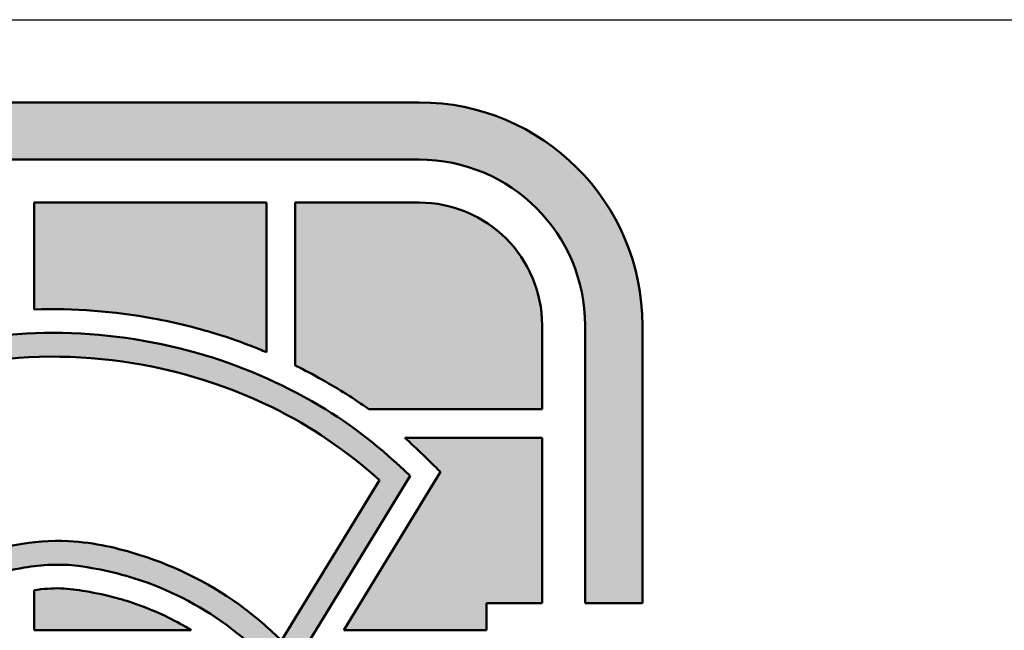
# Model space of a CAD drawing. Header units: inches. Extents: x 12 to 564, y 10 to 374.
# Tile 143 of 159: x 463.11 to 469.94, y 41.76 to 46. Entities that reach past the tile are written whole.
import ezdxf
from ezdxf.enums import TextEntityAlignment as Align

# ---------------------------------------------------------------- set-up
doc = ezdxf.new("R2010")
doc.units = ezdxf.units.IN
doc.header["$LTSCALE"] = 16
doc.header["$MEASUREMENT"] = 0
doc.layers.add('No Plot', color=7, linetype='Continuous', lineweight=25, plot=False)
doc.layers.add('Title (ANSI)', color=7, linetype='Continuous', lineweight=50)
doc.styles.get("Standard").update_dxf_attribs({"font": 'arial.ttf'})

# ---------------------------------------------------------------- blocks, each defined once
blk = doc.blocks.new('Title Blocks SB TITLE-KS')
at = {"lineweight": 25}
h = blk.add_hatch(color=256, dxfattribs=at)
edge = h.paths.add_edge_path()
edge.add_arc((48.40152, 4.51475), 0.09685, 0, 90)
edge.add_line((48.40152, 4.61161), (48.05526, 4.61161))
edge.add_arc((48.05526, 4.51475), 0.09685, 90, 180)
edge.add_line((47.95841, 4.51475), (47.95841, 4.0462))
edge.add_arc((48.05526, 4.0462), 0.09685, 180, 270)
edge.add_line((48.05526, 3.94935), (48.40152, 3.94935))
edge.add_arc((48.40152, 4.0462), 0.09685, 270, 360)
edge.add_line((48.49837, 4.0462), (48.49837, 4.14159))
edge.add_spline(control_points=[(48.49837, 4.14159), (48.49674, 4.14216), (48.49127, 4.14423), (48.48285, 4.1482), (48.47639, 4.15214), (48.47352, 4.15405)], knot_values=[0.312367, 0.312367, 0.312367, 0.312367, 0.32717, 0.362458, 0.391961, 0.391961, 0.391961, 0.391961], degree=3, periodic=0)
edge.add_line((48.47352, 4.15405), (48.47352, 4.0462))
edge.add_arc((48.40152, 4.0462), 0.07201, -90, 0, ccw=False)
edge.add_line((48.40152, 3.9742), (48.05526, 3.9742))
edge.add_arc((48.05526, 4.0462), 0.07201, 180, 270, ccw=False)
edge.add_line((47.98326, 4.0462), (47.98326, 4.51475))
edge.add_arc((48.05526, 4.51475), 0.07201, 90, 180, ccw=False)
edge.add_line((48.05526, 4.58676), (48.40152, 4.58676))
edge.add_arc((48.40152, 4.51475), 0.07201, 0, 90, ccw=False)
edge.add_line((48.47352, 4.51475), (48.47352, 4.39432))
edge.add_line((48.47352, 4.39432), (48.49837, 4.39432))
edge.add_line((48.49837, 4.39432), (48.49837, 4.51475))
h = blk.add_hatch(color=256, dxfattribs=at)
edge = h.paths.add_edge_path()
edge.add_spline(control_points=[(48.2346, 4.52172), (48.2519, 4.52231), (48.27949, 4.52021), (48.31182, 4.51215), (48.32792, 4.5063), (48.33436, 4.50362), (48.33542, 4.50317)], knot_values=[263.186592, 263.186592, 263.186592, 263.186592, 411.361864, 498.25492, 548.143288, 558.029907, 558.029907, 558.029907, 558.029907], degree=3, periodic=0)
edge.add_line((48.33542, 4.50317), (48.33542, 4.56813))
edge.add_line((48.33542, 4.56813), (48.2346, 4.56813))
edge.add_line((48.2346, 4.56813), (48.2346, 4.52172))
h = blk.add_hatch(color=256, dxfattribs=at)
edge = h.paths.add_edge_path()
edge.add_line((48.40152, 4.56813), (48.34784, 4.56813))
edge.add_line((48.34784, 4.56813), (48.34784, 4.49744))
edge.add_spline(control_points=[(48.34784, 4.49744), (48.35186, 4.49545), (48.36281, 4.48964), (48.37335, 4.48304), (48.37979, 4.47845)], knot_values=[118.029972, 118.029972, 118.029972, 118.029972, 156.424325, 224.112696, 224.112696, 224.112696, 224.112696], degree=3, periodic=0)
edge.add_line((48.37979, 4.47845), (48.45489, 4.47845))
edge.add_line((48.45489, 4.47845), (48.45489, 4.51475))
edge.add_arc((48.40152, 4.51475), 0.05337, 0, 90)
h = blk.add_hatch(color=256, dxfattribs=at)
edge = h.paths.add_edge_path(flags=0)
edge.add_line((48.12203, 4.19792), (48.07237, 4.12468))
edge.add_spline(control_points=[(48.07237, 4.12468), (48.08389, 4.11436), (48.09548, 4.10497), (48.1369, 4.07786), (48.17135, 4.06544), (48.24063, 4.05715), (48.276, 4.06176), (48.33855, 4.08984), (48.36454, 4.11294), (48.39253, 4.17257), (48.39486, 4.20835), (48.37856, 4.25428), (48.36942, 4.26818), (48.3454, 4.29168), (48.33089, 4.3011), (48.29802, 4.31591), (48.27935, 4.32222), (48.25363, 4.33182), (48.24634, 4.33454), (48.23533, 4.33884), (48.23162, 4.34033), (48.224, 4.34352), (48.22001, 4.34514), (48.21321, 4.34882), (48.21091, 4.3502), (48.20638, 4.35343), (48.20447, 4.35505), (48.20197, 4.35724), (48.20106, 4.35808), (48.199, 4.36015), (48.19699, 4.36238), (48.19312, 4.3686), (48.19131, 4.37405), (48.18977, 4.38455), (48.19071, 4.39197), (48.19852, 4.40627), (48.20538, 4.41189), (48.21682, 4.41762), (48.22254, 4.41883), (48.23386, 4.42083), (48.24174, 4.42163), (48.26144, 4.42055), (48.27079, 4.41817), (48.2967, 4.41012), (48.31235, 4.40213), (48.33186, 4.38735), (48.33705, 4.38273), (48.34187, 4.37809)], knot_values=[-2.611226, -2.611226, -2.611226, -2.611226, -2.473136, -2.473136, -2.145661, -2.145661, -1.818185, -1.818185, -1.490709, -1.490709, -1.163233, -1.163233, -0.99479, -0.99479, -0.826346, -0.826346, -0.657902, -0.657902, -0.591756, -0.591756, -0.558682, -0.558682, -0.525609, -0.525609, -0.510315, -0.510315, -0.49502, -0.49502, -0.487373, -0.487373, -0.479726, -0.479726, -0.467251, -0.467251, -0.439818, -0.439818, -0.412386, -0.412386, -0.379958, -0.379958, -0.329557, -0.329557, -0.253484, -0.253484, -0.126742, -0.126742, -0.073489, -0.073489, -0.073489, -0.073489], degree=3, periodic=0)
edge.add_line((48.34187, 4.37809), (48.38437, 4.44768))
edge.add_spline(control_points=[(48.38437, 4.44768), (48.36984, 4.46058), (48.35492, 4.47092), (48.31603, 4.48994), (48.29255, 4.49679), (48.2444, 4.50262), (48.21998, 4.50151), (48.16496, 4.4877), (48.13463, 4.47054), (48.09741, 4.42244), (48.08876, 4.39067), (48.09406, 4.32612), (48.11238, 4.29672), (48.16204, 4.2633), (48.18843, 4.25407), (48.22454, 4.24123), (48.23339, 4.23805), (48.24908, 4.23194), (48.25609, 4.22915), (48.26707, 4.22317), (48.27011, 4.22144), (48.27824, 4.21571), (48.28291, 4.21157), (48.2898, 4.19909), (48.29087, 4.19254), (48.29065, 4.17731), (48.28581, 4.16628), (48.27312, 4.15344), (48.26581, 4.1499), (48.2526, 4.1455), (48.24636, 4.14453), (48.22631, 4.14321), (48.21314, 4.14575), (48.18202, 4.15533), (48.16451, 4.164), (48.1386, 4.18235), (48.12988, 4.19017), (48.12203, 4.19792)], knot_values=[-2.555229, -2.555229, -2.555229, -2.555229, -2.376769, -2.376769, -2.149637, -2.149637, -1.922505, -1.922505, -1.607123, -1.607123, -1.30312, -1.30312, -0.964844, -0.964844, -0.715304, -0.715304, -0.636453, -0.636453, -0.578469, -0.578469, -0.548739, -0.548739, -0.524389, -0.524389, -0.500038, -0.500038, -0.459859, -0.459859, -0.419679, -0.419679, -0.3795, -0.3795, -0.289027, -0.289027, -0.136823, -0.136823, -0.048673, -0.048673, -0.048673, -0.048673], degree=3, periodic=0)
edge = h.paths.add_edge_path()
edge.add_spline(control_points=[(48.05877, 4.12306), (48.07642, 4.10673), (48.09429, 4.09204), (48.15847, 4.05615), (48.21024, 4.0445), (48.30856, 4.0583), (48.35637, 4.08425), (48.3931, 4.14568), (48.39985, 4.16802), (48.4022, 4.21363), (48.39794, 4.23653), (48.37732, 4.2766), (48.36106, 4.293), (48.32242, 4.31816), (48.29987, 4.32565), (48.2689, 4.33717), (48.26094, 4.34013), (48.2448, 4.34624), (48.23696, 4.34925), (48.22466, 4.35454), (48.22049, 4.35639), (48.21433, 4.36041), (48.21255, 4.36178), (48.20944, 4.36445), (48.20838, 4.36534), (48.20455, 4.36933), (48.20203, 4.37377), (48.20045, 4.38177), (48.2006, 4.38505), (48.20342, 4.39561), (48.20846, 4.40147), (48.21976, 4.40787), (48.22523, 4.40882), (48.23771, 4.41095), (48.2462, 4.41144), (48.26434, 4.40899), (48.27395, 4.40669), (48.29761, 4.3981), (48.31075, 4.39075), (48.33042, 4.3751), (48.33723, 4.36826), (48.34385, 4.36145)], knot_values=[0.037533, 0.037533, 0.037533, 0.037533, 0.245712, 0.245712, 0.69376, 0.69376, 1.141808, 1.141808, 1.351168, 1.351168, 1.560529, 1.560529, 1.769889, 1.769889, 1.97925, 1.97925, 2.052495, 2.052495, 2.125741, 2.125741, 2.160647, 2.160647, 2.175364, 2.175364, 2.190081, 2.190081, 2.204798, 2.204798, 2.226856, 2.226856, 2.25866, 2.25866, 2.299207, 2.299207, 2.357342, 2.357342, 2.438939, 2.438939, 2.556981, 2.556981, 2.637491, 2.637491, 2.637491, 2.637491], degree=3, periodic=0)
edge.add_line((48.34385, 4.36145), (48.39766, 4.44957))
edge.add_spline(control_points=[(48.39766, 4.44957), (48.38525, 4.46139), (48.37272, 4.47156), (48.34147, 4.4899), (48.32364, 4.49766), (48.26483, 4.51421), (48.22114, 4.51509), (48.15046, 4.49178), (48.12138, 4.47317), (48.08532, 4.4202), (48.07761, 4.38649), (48.08465, 4.32746), (48.09673, 4.30286), (48.13207, 4.26884), (48.15172, 4.25791), (48.19505, 4.24018), (48.21726, 4.23329), (48.2482, 4.22115), (48.25622, 4.21779), (48.26789, 4.21032), (48.27184, 4.20824), (48.27987, 4.19697), (48.28078, 4.19046), (48.27987, 4.17908), (48.27697, 4.17256), (48.26952, 4.16416), (48.26482, 4.16119), (48.25583, 4.15723), (48.25129, 4.15605), (48.23437, 4.15321), (48.22193, 4.15456), (48.19929, 4.16046), (48.18886, 4.16469), (48.16147, 4.17777), (48.14516, 4.18953), (48.12778, 4.20666), (48.12415, 4.21045), (48.12058, 4.21423)], knot_values=[0.02353, 0.02353, 0.02353, 0.02353, 0.173405, 0.173405, 0.346811, 0.346811, 0.721067, 0.721067, 1.018589, 1.018589, 1.316111, 1.316111, 1.56375, 1.56375, 1.767978, 1.767978, 1.972206, 1.972206, 2.042372, 2.042372, 2.075171, 2.075171, 2.10797, 2.10797, 2.140769, 2.140769, 2.173568, 2.173568, 2.206366, 2.206366, 2.298331, 2.298331, 2.390296, 2.390296, 2.545872, 2.545872, 2.590393, 2.590393, 2.590393, 2.590393], degree=3, periodic=0)
edge.add_line((48.12058, 4.21423), (48.05877, 4.12306))
h = blk.add_hatch(color=256, dxfattribs=at)
edge = h.paths.add_edge_path()
edge.add_line((48.36888, 4.38257), (48.43083, 4.38257))
edge.add_line((48.43083, 4.38257), (48.43083, 4.39432))
edge.add_line((48.43083, 4.39432), (48.45489, 4.39432))
edge.add_line((48.45489, 4.39432), (48.45489, 4.46603))
edge.add_line((48.45489, 4.46603), (48.39536, 4.46603))
edge.add_spline(control_points=[(48.39536, 4.46603), (48.40067, 4.46129), (48.40573, 4.45626), (48.4108, 4.45122)], knot_values=[0, 0, 0, 0, 61.102548, 61.102548, 61.102548, 61.102548], degree=3, periodic=0)
edge.add_line((48.4108, 4.45122), (48.36888, 4.38257))
h = blk.add_hatch(color=256, dxfattribs=at)
edge = h.paths.add_edge_path()
edge.add_spline(control_points=[(48.30278, 4.38257), (48.29961, 4.3845), (48.29139, 4.38901), (48.28056, 4.39348), (48.26845, 4.39721), (48.25804, 4.39937), (48.24595, 4.40116), (48.23844, 4.40046), (48.2346, 4.39989)], knot_values=[0.164122, 0.164122, 0.164122, 0.164122, 0.195905, 0.244345, 0.264296, 0.304404, 0.335406, 0.3686, 0.3686, 0.3686, 0.3686], degree=3, periodic=0)
edge.add_line((48.2346, 4.39989), (48.2346, 4.38257))
edge.add_line((48.2346, 4.38257), (48.30278, 4.38257))
at = {"layer": 'No Plot', "color": 7, "linetype": 'Continuous', "lineweight": 25}
for p, q in [((48.05526, 4.61161), (48.40152, 4.61161)), ((48.05526, 4.58676), (48.40152, 4.58676)), ((48.2346, 4.52172), (48.2346, 4.56813)), ((48.33542, 4.56813), (48.2346, 4.56813)), ((48.33542, 4.50317), (48.33542, 4.56813)), ((48.34784, 4.56813), (48.40152, 4.56813)), ((48.34784, 4.49744), (48.34784, 4.56813)), ((48.45489, 4.51475), (48.45489, 4.47845)), ((48.47352, 4.51475), (48.47352, 4.39432)), ((48.49837, 4.51475), (48.49837, 4.39432)), ((48.37979, 4.47845), (48.45489, 4.47845)), ((48.39536, 4.46603), (48.45489, 4.46603)), ((48.45489, 4.39432), (48.45489, 4.46603)), ((48.39766, 4.44957), (48.34385, 4.36145)), ((48.4108, 4.45122), (48.36888, 4.38257)), ((48.38437, 4.44768), (48.34187, 4.37809)), ((48.2346, 4.38257), (48.2346, 4.39989)), ((48.45489, 4.39432), (48.43083, 4.39432)), ((48.43083, 4.39432), (48.43083, 4.38257)), ((48.49837, 4.39432), (48.47352, 4.39432)), ((48.2346, 4.38257), (48.30278, 4.38257)), ((48.36888, 4.38257), (48.43083, 4.38257))]:
    blk.add_line(p, q, dxfattribs=at)
for radius in [0.09685, 0.07201, 0.05337]:
    blk.add_arc((48.40152, 4.51475), radius, 0, 90, dxfattribs=at)
for points, knots in [([(48.33542, 4.50317), (48.33436, 4.50362), (48.32792, 4.5063), (48.31182, 4.51215), (48.27949, 4.52021), (48.2519, 4.52231), (48.2346, 4.52172)], [263.186592, 263.186592, 263.186592, 263.186592, 273.073211, 322.961578, 409.854634, 558.029907, 558.029907, 558.029907, 558.029907]), ([(48.39766, 4.44957), (48.38525, 4.46139), (48.37272, 4.47156), (48.34147, 4.4899), (48.32364, 4.49766), (48.26483, 4.51421), (48.22114, 4.51509), (48.15046, 4.49178), (48.12138, 4.47317), (48.08532, 4.4202), (48.07761, 4.38649), (48.08465, 4.32746), (48.09673, 4.30286), (48.13207, 4.26884), (48.15172, 4.25791), (48.19505, 4.24018), (48.21726, 4.23329), (48.2482, 4.22115), (48.25622, 4.21779), (48.26789, 4.21032), (48.27184, 4.20824), (48.27987, 4.19697), (48.28078, 4.19046), (48.27987, 4.17908), (48.27697, 4.17256), (48.26952, 4.16416), (48.26482, 4.16119), (48.25583, 4.15723), (48.25129, 4.15605), (48.23437, 4.15321), (48.22193, 4.15456), (48.19929, 4.16046), (48.18886, 4.16469), (48.16147, 4.17777), (48.14516, 4.18953), (48.12778, 4.20666), (48.12415, 4.21045), (48.12058, 4.21423)], [0.02353, 0.02353, 0.02353, 0.02353, 0.173405, 0.173405, 0.346811, 0.346811, 0.721067, 0.721067, 1.018589, 1.018589, 1.316111, 1.316111, 1.56375, 1.56375, 1.767978, 1.767978, 1.972206, 1.972206, 2.042372, 2.042372, 2.075171, 2.075171, 2.10797, 2.10797, 2.140769, 2.140769, 2.173568, 2.173568, 2.206366, 2.206366, 2.298331, 2.298331, 2.390296, 2.390296, 2.545872, 2.545872, 2.590393, 2.590393, 2.590393, 2.590393]), ([(48.38437, 4.44768), (48.36984, 4.46058), (48.35492, 4.47092), (48.31603, 4.48994), (48.29255, 4.49679), (48.2444, 4.50262), (48.21998, 4.50151), (48.16496, 4.4877), (48.13463, 4.47054), (48.09741, 4.42244), (48.08876, 4.39067), (48.09406, 4.32612), (48.11238, 4.29672), (48.16204, 4.2633), (48.18843, 4.25407), (48.22454, 4.24123), (48.23339, 4.23805), (48.24908, 4.23194), (48.25609, 4.22915), (48.26707, 4.22317), (48.27011, 4.22144), (48.27824, 4.21571), (48.28291, 4.21157), (48.2898, 4.19909), (48.29087, 4.19254), (48.29065, 4.17731), (48.28581, 4.16628), (48.27312, 4.15344), (48.26581, 4.1499), (48.2526, 4.1455), (48.24636, 4.14453), (48.22631, 4.14321), (48.21314, 4.14575), (48.18202, 4.15533), (48.16451, 4.164), (48.1386, 4.18235), (48.12988, 4.19017), (48.12203, 4.19792)], [0.048673, 0.048673, 0.048673, 0.048673, 0.227132, 0.227132, 0.454264, 0.454264, 0.681396, 0.681396, 0.996778, 0.996778, 1.300781, 1.300781, 1.639057, 1.639057, 1.888597, 1.888597, 1.967449, 1.967449, 2.025432, 2.025432, 2.055162, 2.055162, 2.079512, 2.079512, 2.103863, 2.103863, 2.144043, 2.144043, 2.184222, 2.184222, 2.224401, 2.224401, 2.314875, 2.314875, 2.467078, 2.467078, 2.555229, 2.555229, 2.555229, 2.555229]), ([(48.37979, 4.47845), (48.37335, 4.48304), (48.36281, 4.48964), (48.35186, 4.49545), (48.34784, 4.49744)], [118.029972, 118.029972, 118.029972, 118.029972, 185.718343, 224.112696, 224.112696, 224.112696, 224.112696]), ([(48.34187, 4.37809), (48.33705, 4.38273), (48.33186, 4.38735), (48.31235, 4.40213), (48.2967, 4.41012), (48.27079, 4.41817), (48.26144, 4.42055), (48.24174, 4.42163), (48.23386, 4.42083), (48.22254, 4.41883), (48.21682, 4.41762), (48.20538, 4.41189), (48.19852, 4.40627), (48.19071, 4.39197), (48.18977, 4.38455), (48.19131, 4.37405), (48.19312, 4.3686), (48.19699, 4.36238), (48.199, 4.36015), (48.20106, 4.35808), (48.20197, 4.35724), (48.20447, 4.35505), (48.20638, 4.35343), (48.21091, 4.3502), (48.21321, 4.34882), (48.22001, 4.34514), (48.224, 4.34352), (48.23162, 4.34033), (48.23533, 4.33884), (48.24634, 4.33454), (48.25363, 4.33182), (48.27935, 4.32222), (48.29802, 4.31591), (48.33089, 4.3011), (48.3454, 4.29168), (48.36942, 4.26818), (48.37856, 4.25428), (48.39486, 4.20835), (48.39253, 4.17257), (48.36454, 4.11294), (48.33855, 4.08984), (48.276, 4.06176), (48.24063, 4.05715), (48.17135, 4.06544), (48.1369, 4.07786), (48.09548, 4.10497), (48.08389, 4.11436), (48.07237, 4.12468)], [0.073489, 0.073489, 0.073489, 0.073489, 0.126742, 0.126742, 0.253484, 0.253484, 0.329557, 0.329557, 0.379958, 0.379958, 0.412386, 0.412386, 0.439818, 0.439818, 0.467251, 0.467251, 0.479726, 0.479726, 0.487373, 0.487373, 0.49502, 0.49502, 0.510315, 0.510315, 0.525609, 0.525609, 0.558682, 0.558682, 0.591756, 0.591756, 0.657902, 0.657902, 0.826346, 0.826346, 0.99479, 0.99479, 1.163233, 1.163233, 1.490709, 1.490709, 1.818185, 1.818185, 2.145661, 2.145661, 2.473136, 2.473136, 2.611226, 2.611226, 2.611226, 2.611226]), ([(48.34385, 4.36145), (48.33723, 4.36826), (48.33042, 4.3751), (48.31075, 4.39075), (48.29761, 4.3981), (48.27395, 4.40669), (48.26434, 4.40899), (48.2462, 4.41144), (48.23771, 4.41095), (48.22523, 4.40882), (48.21976, 4.40787), (48.20846, 4.40147), (48.20342, 4.39561), (48.2006, 4.38505), (48.20045, 4.38177), (48.20203, 4.37377), (48.20455, 4.36933), (48.20838, 4.36534), (48.20944, 4.36445), (48.21255, 4.36178), (48.21433, 4.36041), (48.22049, 4.35639), (48.22466, 4.35454), (48.23696, 4.34925), (48.2448, 4.34624), (48.26094, 4.34013), (48.2689, 4.33717), (48.29987, 4.32565), (48.32242, 4.31816), (48.36106, 4.293), (48.37732, 4.2766), (48.39794, 4.23653), (48.4022, 4.21363), (48.39985, 4.16802), (48.3931, 4.14568), (48.35637, 4.08425), (48.30856, 4.0583), (48.21024, 4.0445), (48.15847, 4.05615), (48.09429, 4.09204), (48.07642, 4.10673), (48.05877, 4.12306)], [0.037533, 0.037533, 0.037533, 0.037533, 0.118042, 0.118042, 0.236085, 0.236085, 0.317682, 0.317682, 0.375817, 0.375817, 0.416364, 0.416364, 0.448168, 0.448168, 0.470226, 0.470226, 0.484943, 0.484943, 0.499659, 0.499659, 0.514376, 0.514376, 0.549283, 0.549283, 0.622528, 0.622528, 0.695774, 0.695774, 0.905134, 0.905134, 1.114495, 1.114495, 1.323855, 1.323855, 1.533216, 1.533216, 1.981264, 1.981264, 2.429311, 2.429311, 2.637491, 2.637491, 2.637491, 2.637491]), ([(48.30278, 4.38257), (48.29961, 4.3845), (48.29139, 4.38901), (48.28056, 4.39348), (48.26845, 4.39721), (48.25804, 4.39937), (48.24595, 4.40116), (48.23844, 4.40046), (48.2346, 4.39989)], [0.1641219, 0.1641219, 0.1641219, 0.1641219, 0.195905, 0.244345, 0.2642962, 0.3044041, 0.3354061, 0.3686005, 0.3686005, 0.3686005, 0.3686005])]:
    blk.add_open_spline(points, degree=3, knots=knots, dxfattribs=at)
blk.add_open_spline([(48.4108, 4.45122), (48.40573, 4.45626), (48.40067, 4.46129), (48.39536, 4.46603)], degree=3, dxfattribs=at)
at = {"layer": 'Title (ANSI)', "lineweight": 25}
blk.add_line((47.78393, 4.64749), (54.53393, 4.64749), dxfattribs=at)
blk.add_line((47.78393, 4.64749), (54.53393, 4.64749), dxfattribs=at)
at = {"layer": 'Title (ANSI)'}
for p, q in [((48.40152, 4.61161), (48.05526, 4.61161)), ((48.05526, 4.58676), (48.40152, 4.58676)), ((48.33542, 4.56813), (48.2346, 4.56813)), ((48.2346, 4.56813), (48.2346, 4.52172)), ((48.33542, 4.50317), (48.33542, 4.56813)), ((48.40152, 4.56813), (48.34784, 4.56813)), ((48.34784, 4.56813), (48.34784, 4.49744)), ((48.45489, 4.47845), (48.45489, 4.51475)), ((48.47352, 4.51475), (48.47352, 4.39432)), ((48.49837, 4.39432), (48.49837, 4.51475)), ((48.37979, 4.47845), (48.45489, 4.47845)), ((48.45489, 4.46603), (48.39536, 4.46603)), ((48.45489, 4.39432), (48.45489, 4.46603)), ((48.34385, 4.36145), (48.39766, 4.44957)), ((48.4108, 4.45122), (48.36888, 4.38257)), ((48.38437, 4.44768), (48.34187, 4.37809)), ((48.2346, 4.39989), (48.2346, 4.38257)), ((48.43083, 4.38257), (48.43083, 4.39432)), ((48.43083, 4.39432), (48.45489, 4.39432)), ((48.47352, 4.39432), (48.49837, 4.39432)), ((48.2346, 4.38257), (48.30278, 4.38257)), ((48.36888, 4.38257), (48.43083, 4.38257))]:
    blk.add_line(p, q, dxfattribs=at)
for radius in [0.09685, 0.07201, 0.05337]:
    blk.add_arc((48.40152, 4.51475), radius, 0, 90, dxfattribs=at)
for points, knots in [([(48.2346, 4.52172), (48.2519, 4.52231), (48.27949, 4.52021), (48.31182, 4.51215), (48.32792, 4.5063), (48.33436, 4.50362), (48.33542, 4.50317)], [263.186592, 263.186592, 263.186592, 263.186592, 411.361864, 498.25492, 548.143288, 558.029907, 558.029907, 558.029907, 558.029907]), ([(48.39766, 4.44957), (48.38525, 4.46139), (48.37272, 4.47156), (48.34147, 4.4899), (48.32364, 4.49766), (48.26483, 4.51421), (48.22114, 4.51509), (48.15046, 4.49178), (48.12138, 4.47317), (48.08532, 4.4202), (48.07761, 4.38649), (48.08465, 4.32746), (48.09673, 4.30286), (48.13207, 4.26884), (48.15172, 4.25791), (48.19505, 4.24018), (48.21726, 4.23329), (48.2482, 4.22115), (48.25622, 4.21779), (48.26789, 4.21032), (48.27184, 4.20824), (48.27987, 4.19697), (48.28078, 4.19046), (48.27987, 4.17908), (48.27697, 4.17256), (48.26952, 4.16416), (48.26482, 4.16119), (48.25583, 4.15723), (48.25129, 4.15605), (48.23437, 4.15321), (48.22193, 4.15456), (48.19929, 4.16046), (48.18886, 4.16469), (48.16147, 4.17777), (48.14516, 4.18953), (48.12778, 4.20666), (48.12415, 4.21045), (48.12058, 4.21423)], [0.02353, 0.02353, 0.02353, 0.02353, 0.173405, 0.173405, 0.346811, 0.346811, 0.721067, 0.721067, 1.018589, 1.018589, 1.316111, 1.316111, 1.56375, 1.56375, 1.767978, 1.767978, 1.972206, 1.972206, 2.042372, 2.042372, 2.075171, 2.075171, 2.10797, 2.10797, 2.140769, 2.140769, 2.173568, 2.173568, 2.206366, 2.206366, 2.298331, 2.298331, 2.390296, 2.390296, 2.545872, 2.545872, 2.590393, 2.590393, 2.590393, 2.590393]), ([(48.12203, 4.19792), (48.12988, 4.19017), (48.1386, 4.18235), (48.16451, 4.164), (48.18202, 4.15533), (48.21314, 4.14575), (48.22631, 4.14321), (48.24636, 4.14453), (48.2526, 4.1455), (48.26581, 4.1499), (48.27312, 4.15344), (48.28581, 4.16628), (48.29065, 4.17731), (48.29087, 4.19254), (48.2898, 4.19909), (48.28291, 4.21157), (48.27824, 4.21571), (48.27011, 4.22144), (48.26707, 4.22317), (48.25609, 4.22915), (48.24908, 4.23194), (48.23339, 4.23805), (48.22454, 4.24123), (48.18843, 4.25407), (48.16204, 4.2633), (48.11238, 4.29672), (48.09406, 4.32612), (48.08876, 4.39067), (48.09741, 4.42244), (48.13463, 4.47054), (48.16496, 4.4877), (48.21998, 4.50151), (48.2444, 4.50262), (48.29255, 4.49679), (48.31603, 4.48994), (48.35492, 4.47092), (48.36984, 4.46058), (48.38437, 4.44768)], [0.048673, 0.048673, 0.048673, 0.048673, 0.136823, 0.136823, 0.289027, 0.289027, 0.3795, 0.3795, 0.419679, 0.419679, 0.459859, 0.459859, 0.500038, 0.500038, 0.524389, 0.524389, 0.548739, 0.548739, 0.578469, 0.578469, 0.636453, 0.636453, 0.715304, 0.715304, 0.964844, 0.964844, 1.30312, 1.30312, 1.607123, 1.607123, 1.922505, 1.922505, 2.149637, 2.149637, 2.376769, 2.376769, 2.555229, 2.555229, 2.555229, 2.555229]), ([(48.34784, 4.49744), (48.35186, 4.49545), (48.36281, 4.48964), (48.37335, 4.48304), (48.37979, 4.47845)], [118.029972, 118.029972, 118.029972, 118.029972, 156.424325, 224.112696, 224.112696, 224.112696, 224.112696]), ([(48.34187, 4.37809), (48.33705, 4.38273), (48.33186, 4.38735), (48.31235, 4.40213), (48.2967, 4.41012), (48.27079, 4.41817), (48.26144, 4.42055), (48.24174, 4.42163), (48.23386, 4.42083), (48.22254, 4.41883), (48.21682, 4.41762), (48.20538, 4.41189), (48.19852, 4.40627), (48.19071, 4.39197), (48.18977, 4.38455), (48.19131, 4.37405), (48.19312, 4.3686), (48.19699, 4.36238), (48.199, 4.36015), (48.20106, 4.35808), (48.20197, 4.35724), (48.20447, 4.35505), (48.20638, 4.35343), (48.21091, 4.3502), (48.21321, 4.34882), (48.22001, 4.34514), (48.224, 4.34352), (48.23162, 4.34033), (48.23533, 4.33884), (48.24634, 4.33454), (48.25363, 4.33182), (48.27935, 4.32222), (48.29802, 4.31591), (48.33089, 4.3011), (48.3454, 4.29168), (48.36942, 4.26818), (48.37856, 4.25428), (48.39486, 4.20835), (48.39253, 4.17257), (48.36454, 4.11294), (48.33855, 4.08984), (48.276, 4.06176), (48.24063, 4.05715), (48.17135, 4.06544), (48.1369, 4.07786), (48.09548, 4.10497), (48.08389, 4.11436), (48.07237, 4.12468)], [0.073489, 0.073489, 0.073489, 0.073489, 0.126742, 0.126742, 0.253484, 0.253484, 0.329557, 0.329557, 0.379958, 0.379958, 0.412386, 0.412386, 0.439818, 0.439818, 0.467251, 0.467251, 0.479726, 0.479726, 0.487373, 0.487373, 0.49502, 0.49502, 0.510315, 0.510315, 0.525609, 0.525609, 0.558682, 0.558682, 0.591756, 0.591756, 0.657902, 0.657902, 0.826346, 0.826346, 0.99479, 0.99479, 1.163233, 1.163233, 1.490709, 1.490709, 1.818185, 1.818185, 2.145661, 2.145661, 2.473136, 2.473136, 2.611226, 2.611226, 2.611226, 2.611226]), ([(48.05877, 4.12306), (48.07642, 4.10673), (48.09429, 4.09204), (48.15847, 4.05615), (48.21024, 4.0445), (48.30856, 4.0583), (48.35637, 4.08425), (48.3931, 4.14568), (48.39985, 4.16802), (48.4022, 4.21363), (48.39794, 4.23653), (48.37732, 4.2766), (48.36106, 4.293), (48.32242, 4.31816), (48.29987, 4.32565), (48.2689, 4.33717), (48.26094, 4.34013), (48.2448, 4.34624), (48.23696, 4.34925), (48.22466, 4.35454), (48.22049, 4.35639), (48.21433, 4.36041), (48.21255, 4.36178), (48.20944, 4.36445), (48.20838, 4.36534), (48.20455, 4.36933), (48.20203, 4.37377), (48.20045, 4.38177), (48.2006, 4.38505), (48.20342, 4.39561), (48.20846, 4.40147), (48.21976, 4.40787), (48.22523, 4.40882), (48.23771, 4.41095), (48.2462, 4.41144), (48.26434, 4.40899), (48.27395, 4.40669), (48.29761, 4.3981), (48.31075, 4.39075), (48.33042, 4.3751), (48.33723, 4.36826), (48.34385, 4.36145)], [0.037533, 0.037533, 0.037533, 0.037533, 0.245712, 0.245712, 0.69376, 0.69376, 1.141808, 1.141808, 1.351168, 1.351168, 1.560529, 1.560529, 1.769889, 1.769889, 1.97925, 1.97925, 2.052495, 2.052495, 2.125741, 2.125741, 2.160647, 2.160647, 2.175364, 2.175364, 2.190081, 2.190081, 2.204798, 2.204798, 2.226856, 2.226856, 2.25866, 2.25866, 2.299207, 2.299207, 2.357342, 2.357342, 2.438939, 2.438939, 2.556981, 2.556981, 2.637491, 2.637491, 2.637491, 2.637491]), ([(48.30278, 4.38257), (48.29961, 4.3845), (48.29139, 4.38901), (48.28056, 4.39348), (48.26845, 4.39721), (48.25804, 4.39937), (48.24595, 4.40116), (48.23844, 4.40046), (48.2346, 4.39989)], [0.1641219, 0.1641219, 0.1641219, 0.1641219, 0.195905, 0.244345, 0.2642962, 0.3044041, 0.3354061, 0.3686005, 0.3686005, 0.3686005, 0.3686005])]:
    blk.add_open_spline(points, degree=3, knots=knots, dxfattribs=at)
blk.add_open_spline([(48.39536, 4.46603), (48.40067, 4.46129), (48.40573, 4.45626), (48.4108, 4.45122)], degree=3, dxfattribs=at)
at = {"layer": 'Title (ANSI)', "lineweight": 30, "flags": 63}
for tag, p in [('REV._1_#', (41.28393, 4.36624)), ('REV_#1_DATE', (46.03393, 4.36624)), ('REV_#1_DRAWN', (46.53393, 4.36624)), ('REV_#1_APPR', (47.03393, 4.36624)), ('REV_#1_P.M.', (47.53393, 4.36624)), ('REV._2__#', (41.28393, 4.17874)), ('REV_#2_DATE', (46.03393, 4.17874)), ('REV_#2_DRAWN', (46.53393, 4.17874)), ('REV_#2_APPR', (47.03393, 4.17874)), ('REV_#2_P.M.', (47.53393, 4.17874)), ('REV._3_#', (41.28393, 3.99124)), ('REV_#3_DATE', (46.03393, 3.99124)), ('REV_#3_DRAWN', (46.53393, 3.99124)), ('REV_#3_APPR', (47.03393, 3.99124)), ('REV_#3_P.M.', (47.53393, 3.99124)), ('REV._4_#', (41.28393, 3.80374)), ('REV_#4_DATE', (46.03393, 3.80374)), ('REV_#4_DRAWN', (46.53393, 3.80374)), ('REV_#4_APPR', (47.03393, 3.80374)), ('REV_#4_P.M.', (47.53393, 3.80374)), ('REV._5_#', (41.28393, 3.61624)), ('REV_#5_DATE', (46.03393, 3.61624)), ('REV_#5_DRAWN', (46.53393, 3.61624)), ('REV_#5_APPR', (47.03393, 3.61624)), ('REV_#5_P.M.', (47.53393, 3.61624)), ('REV._6_#', (41.28393, 3.42874)), ('REV_#6_DATE', (46.03393, 3.42874)), ('REV_#6_DRAWN', (46.53393, 3.42874)), ('REV_#6_APPR', (47.03393, 3.42874)), ('REV_#6_P.M.', (47.53393, 3.42874))]:
    blk.add_attdef(tag, text='', height=0.08, dxfattribs=at).set_placement(p, align=Align.MIDDLE_CENTER)
for tag, p in [('REVISION_#1_DESCRIPTION', (41.56393, 4.36624)), ('REVISION_#2_DESCRIPTION', (41.56393, 4.17874)), ('REVISION_#3_DESCRIPTION', (41.56393, 3.99124)), ('REVISION_#4_DESCRIPTION', (41.56393, 3.80374)), ('REVISION_#5_DESCRIPTION', (41.56393, 3.61624)), ('REVISION_#6_DESCRIPTION', (41.56393, 3.42874))]:
    blk.add_attdef(tag, text='', height=0.08, dxfattribs=at).set_placement(p, align=Align.MIDDLE_LEFT)
for tag, height, p in [('DRAWING_NAME', 0.125, (51.90893, 3.67999)), ('DRAWING_REV_#', 0.188, (54.28393, 2.79249))]:
    blk.add_attdef(tag, text='', height=height, dxfattribs=at).set_placement(p, align=Align.TOP_CENTER)
for tag, height, p in [('SCALE', 0.1, (53.18893, 2.86749)), ('CONTRACTOR', 0.125, (49.31393, 3.24249)), ('PROJECT', 0.125, (51.93893, 3.24249)), ('DRAWN_BY_DATE', 0.1, (49.31393, 2.55499)), ('DRAWN_BY_INITIAL', 0.1, (49.31393, 2.86749)), ('MODEL_NUMBER', 0.1, (51.93893, 2.86749)), ('APPROVED_BY_INITIAL', 0.1, (50.18893, 2.86749)), ('PROJECT_MANAGER_INITIAL', 0.1, (51.06393, 2.86749)), ('DRAWING_NUMBER', 0.1, (51.93893, 2.55499)), ('APPROVED_BY_DATE', 0.1, (50.18893, 2.55499)), ('PROJECT_MANAGER_DATE', 0.1, (51.06393, 2.55499)), ('SIZE', 0.1, (53.18893, 2.55499))]:
    blk.add_attdef(tag, text='', height=height, dxfattribs=at).set_placement(p, align=Align.TOP_LEFT)

msp = doc.modelspace()

# ---------------------------------------------------------------- block references
at = {"xscale": 16, "yscale": 16, "zscale": 16}
msp.add_blockref('Title Blocks SB TITLE-KS', (-308.5429, -28.3599), dxfattribs=at)

doc.saveas('drawing.dxf')
